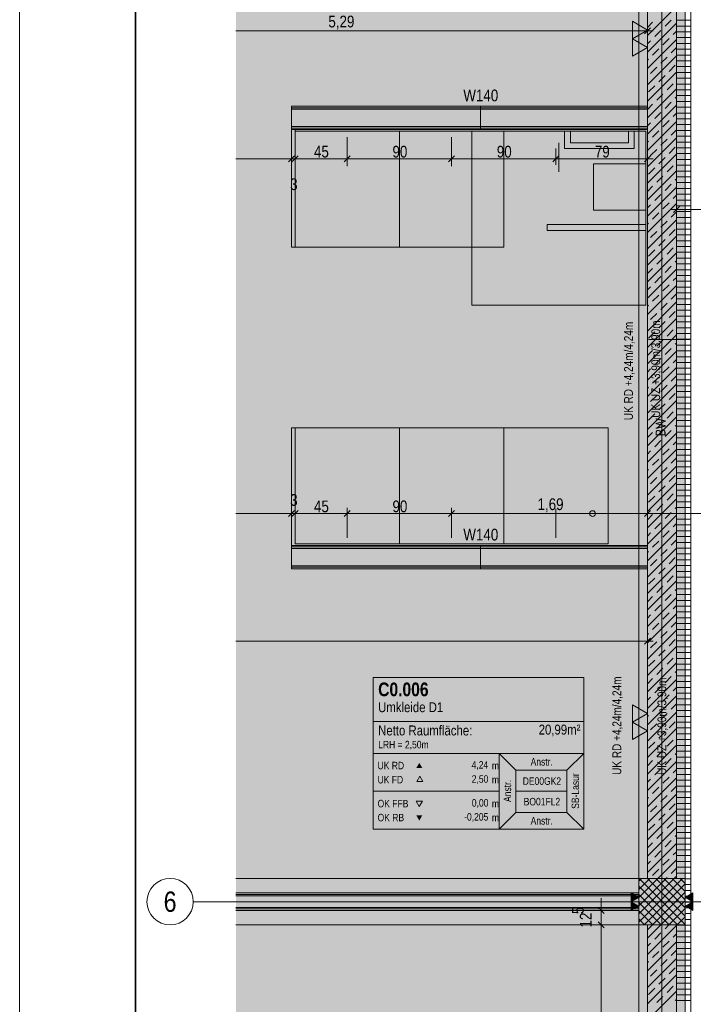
# Model space of a CAD drawing. Extents: x -720 to 300, y 62 to 1162.
# Tile 14 of 256: x -720 to -603, y 367 to 537. Entities that reach past the tile are written whole.
import ezdxf
from ezdxf.enums import TextEntityAlignment as Align
from ezdxf.lldxf.tags import DXFTag

# ---------------------------------------------------------------- set-up
doc = ezdxf.new("R2010")
doc.units = 0
doc.layers.get('0').update_dxf_attribs({"lineweight": 13})
for name, color, linetype, lineweight, true_color in [('00 -Bauelemente -Dämmung innen', 7, 'Continuous', 9, 0xff7fe6), ('00 -Bauelemente -Gipskarton', 7, 'Continuous', 9, 0xff7fe6), ('00_Beschriftung UZ', 3, 'Continuous', 35, 0x00ff00), ('30 -33 Aussenwände- 3 Aussenstützen', 7, 'Continuous', 50, 0x0000dd), ('30 -34 Innenwände- 1 tragend', 7, 'Continuous', 13, 0xdd0806), ('30 -34 Innenwände- 2 nichttragend', 7, 'Continuous', 18, 0xff7fe6), ('30 -35 Decken- 1 Konstruktion-Träger- Stahlbeton', 7, 'Continuous', 13, 0x33aa00), ('40 -41 Abwasser_Wasser_Gas- 1 Abwasser + sanitäre Anlagen', 7, 'Continuous', 9, 0xff6633), ('60 -61 Ausstattung -1 Möbel -verdeckt', 9, 'fein_strichliert-A06G93UC8I', 13, 0x808080), ('70 -72 Beschriftung- 2 Beschriftung Bauteile', 7, 'Continuous', 9, 0x9999ff), ('70 -75 Raumstempel- 1 Raumstempel', 7, 'Continuous', 25, 0xff6600), ('70 -75 Raumstempel-2 Verweislinie', 7, 'Continuous', 9, 0xff6600), ('70 -76 Bemaßung- 2 Allgemein', 9, 'Continuous', 5, 0x808080), ('iwb_Layout Achsbezeichung', 1, 'Continuous', 13, 0xff0000), ('iwb_Layout BA_Markierung', 7, 'Continuous', 9, 0xbadcdc), ('iwb_Schraffur_BW', 7, 'Continuous', 13, 0x7400e8), ('iwb_Schraffur_Unterzug', 7, 'Continuous', 5, 0xffffcc), ('iwb_Sichtbeton', 2, 'Continuous', 50, 0xffff00), ('iwb_Sichtbeton-Shading', 2, 'Continuous', 50, 0xffff00)]:
    doc.layers.add(name, color=color, linetype=linetype, lineweight=lineweight, true_color=true_color)
for name, color, linetype, lineweight in [('70 -71 Achsen- 1 Gebäudeachsen', 7, 'STRICHPUNKT2-A06G93UB8I', 18), ('70 -75 Raumstempel- 3 Wandstempel', 7, 'Continuous', 50), ('iwb_Plankopf Rahmen', 7, 'Continuous', 35), ('Keine', 7, 'Continuous', 9)]:
    doc.layers.add(name, color=color, linetype=linetype, lineweight=lineweight)
doc.styles.get("Standard").update_dxf_attribs({"font": 'ARIALN.TTF'})
tags = doc.linetypes.add('fein_strichliert-A06G93UC8I', pattern=[4, 1, -2, 1]).pattern_tags.tags
tags[8:9] = [DXFTag(74, 4), DXFTag(75, 0), DXFTag(340, '0'), DXFTag(46, 0.0), DXFTag(50, 0.0), DXFTag(44, 0.0), DXFTag(45, 0.0)]
tags[6:7] = [DXFTag(74, 4), DXFTag(75, 0), DXFTag(340, '0'), DXFTag(46, 0.0), DXFTag(50, 0.0), DXFTag(44, 0.0), DXFTag(45, 0.0)]
tags[4:5] = [DXFTag(74, 4), DXFTag(75, 0), DXFTag(340, '0'), DXFTag(46, 0.0), DXFTag(50, 0.0), DXFTag(44, 0.0), DXFTag(45, 0.0)]
tags = doc.linetypes.add('STRICHPUNKT2', pattern=[12.7, 6.35, -3.175, 0, -3.175]).pattern_tags.tags
tags[10:11] = [DXFTag(74, 4), DXFTag(75, 0), DXFTag(340, '0'), DXFTag(46, 0.0), DXFTag(50, 0.0), DXFTag(44, 0.0), DXFTag(45, 0.0)]
tags[8:9] = [DXFTag(74, 4), DXFTag(75, 0), DXFTag(340, '0'), DXFTag(46, 0.0), DXFTag(50, 0.0), DXFTag(44, 0.0), DXFTag(45, 0.0)]
tags[6:7] = [DXFTag(74, 4), DXFTag(75, 0), DXFTag(340, '0'), DXFTag(46, 0.0), DXFTag(50, 0.0), DXFTag(44, 0.0), DXFTag(45, 0.0)]
tags[4:5] = [DXFTag(74, 4), DXFTag(75, 0), DXFTag(340, '0'), DXFTag(46, 0.0), DXFTag(50, 0.0), DXFTag(44, 0.0), DXFTag(45, 0.0)]
tags = doc.linetypes.add('STRICHPUNKT2-A06G93UB8I', pattern=[12.7, 6.35, -3.175, 0, -3.175]).pattern_tags.tags
tags[10:11] = [DXFTag(74, 4), DXFTag(75, 0), DXFTag(340, '0'), DXFTag(46, 0.0), DXFTag(50, 0.0), DXFTag(44, 0.0), DXFTag(45, 0.0)]
tags[8:9] = [DXFTag(74, 4), DXFTag(75, 0), DXFTag(340, '0'), DXFTag(46, 0.0), DXFTag(50, 0.0), DXFTag(44, 0.0), DXFTag(45, 0.0)]
tags[6:7] = [DXFTag(74, 4), DXFTag(75, 0), DXFTag(340, '0'), DXFTag(46, 0.0), DXFTag(50, 0.0), DXFTag(44, 0.0), DXFTag(45, 0.0)]
tags[4:5] = [DXFTag(74, 4), DXFTag(75, 0), DXFTag(340, '0'), DXFTag(46, 0.0), DXFTag(50, 0.0), DXFTag(44, 0.0), DXFTag(45, 0.0)]

# ---------------------------------------------------------------- blocks, each defined once
blk = doc.blocks.new('Shading-A06G93SP8I', base_point=(-566.8, 777.11))
at = {"layer": 'iwb_Sichtbeton-Shading', "color": 51, "true_color": 0xffff7f}
blk.add_solid([(-611.05, 227.91), (-611.65, 227.91), (-611.05, 772.71), (-611.65, 772.11)], dxfattribs=at)
blk = doc.blocks.new('Polygon-A06G93U38I')
at = {"color": 0, "linetype": 'ByBlock', "lineweight": -2, "ltscale": 0.13}
blk.add_solid([(-611.22, 86.2), (-682.36, 86.01), (-611.05, 1083.81), (-682.36, 1083.81)], dxfattribs=at)
blk = doc.blocks.new('Referenz-A06G93UD8I')
at = {"layer": '00 -Bauelemente -Dämmung innen', "color": 0, "linetype": 'Continuous', "lineweight": -2, "ltscale": 0.13}
for p, q in [((-672.75, 521.51), (-611.35, 521.51)), ((-672.75, 518.51), (-611.35, 518.51)), ((-672.75, 445.81), (-611.35, 445.81)), ((-672.75, 442.81), (-611.35, 442.81)), ((-682.36, 385.91), (-612.85, 385.91)), ((-682.36, 383.91), (-612.85, 383.91))]:
    blk.add_line(p, q, dxfattribs=at)
at = {"layer": '00 -Bauelemente -Gipskarton', "color": 0, "linetype": 'Continuous', "lineweight": -2, "ltscale": 0.13}
for p, q in [((-672.75, 522.01), (-611.35, 522.01)), ((-672.75, 521.76), (-611.35, 521.76)), ((-672.75, 521.51), (-611.35, 521.51)), ((-672.75, 518.51), (-611.35, 518.51)), ((-672.75, 518.26), (-611.35, 518.26)), ((-672.75, 518.01), (-611.35, 518.01)), ((-672.75, 446.31), (-611.35, 446.31)), ((-672.75, 446.06), (-611.35, 446.06)), ((-672.75, 445.81), (-611.35, 445.81)), ((-672.75, 442.81), (-611.35, 442.81)), ((-672.75, 442.56), (-611.35, 442.56)), ((-672.75, 442.31), (-611.35, 442.31)), ((-682.36, 386.41), (-612.85, 386.41)), ((-682.36, 386.16), (-612.85, 386.16)), ((-682.36, 385.91), (-612.85, 385.91)), ((-682.36, 383.91), (-612.85, 383.91)), ((-682.36, 383.66), (-612.85, 383.66)), ((-682.36, 383.41), (-612.85, 383.41))]:
    blk.add_line(p, q, dxfattribs=at)
at = {"layer": '00_Beschriftung UZ', "color": 0, "lineweight": -2}
for points in [[(-615.52, 485.02), (-612.85, 486.36), (-615.52, 487.7)], [(-610.18, 485.02), (-612.85, 486.36), (-610.18, 487.7)], [(-615.52, 406.21), (-612.85, 407.54), (-615.52, 408.88)], [(-610.18, 406.21), (-612.85, 407.54), (-610.18, 408.88)]]:
    blk.add_solid(points, dxfattribs=at)
at = {"layer": '30 -33 Aussenwände- 3 Aussenstützen', "color": 0, "lineweight": -2}
for p, q in [((-612.85, 388.44), (-612.38, 388.91)), ((-612.85, 387.03), (-610.97, 388.91)), ((-612.85, 385.62), (-609.56, 388.91)), ((-612.85, 384.2), (-608.14, 388.91)), ((-612.85, 382.79), (-606.73, 388.91)), ((-612.85, 381.37), (-605.31, 388.91)), ((-612.77, 388.91), (-604.85, 381)), ((-611.35, 388.91), (-604.85, 382.41)), ((-609.94, 388.91), (-604.85, 383.83)), ((-608.53, 388.91), (-604.85, 385.24)), ((-607.11, 388.91), (-604.85, 386.65)), ((-605.7, 388.91), (-604.85, 388.07)), ((-612.85, 387.58), (-606.18, 380.91)), ((-611.9, 380.91), (-604.85, 387.96)), ((-612.85, 386.17), (-607.6, 380.91)), ((-610.49, 380.91), (-604.85, 386.54)), ((-608.85, 385.91), (-608.85, 383.91)), ((-612.85, 384.75), (-609.01, 380.91)), ((-609.85, 384.91), (-607.85, 384.91)), ((-609.07, 380.91), (-604.85, 385.13)), ((-607.66, 380.91), (-604.85, 383.72)), ((-612.85, 383.34), (-610.43, 380.91)), ((-612.85, 381.93), (-611.84, 380.91)), ((-606.24, 380.91), (-604.85, 382.3))]:
    blk.add_line(p, q, dxfattribs=at)
at = {"layer": '30 -33 Aussenwände- 3 Aussenstützen', "color": 0, "linetype": 'Continuous', "lineweight": -2, "ltscale": 0.13}
for p, q in [((-604.85, 388.91), (-612.85, 388.91)), ((-612.85, 388.91), (-612.85, 380.91)), ((-604.85, 380.91), (-604.85, 388.91)), ((-612.85, 380.91), (-604.85, 380.91))]:
    blk.add_line(p, q, dxfattribs=at)
at = {"layer": '30 -34 Innenwände- 1 tragend', "color": 0, "lineweight": -2}
for p, q in [((-611.35, 388.91), (-611.35, 545.91)), ((-606.35, 388.91), (-606.35, 545.91)), ((-611.35, 534.19), (-606.35, 539.19)), ((-611.35, 535.61), (-610.46, 536.51)), ((-611.35, 531.37), (-606.35, 536.37)), ((-608.33, 535.8), (-607.27, 536.86)), ((-610.1, 534.03), (-609.04, 535.09)), ((-606.92, 534.38), (-606.35, 534.95)), ((-611.35, 528.54), (-606.35, 533.54)), ((-611.35, 532.78), (-610.81, 533.32)), ((-608.69, 532.62), (-607.63, 533.68)), ((-610.46, 530.85), (-609.39, 531.91)), ((-607.27, 531.2), (-606.35, 532.12)), ((-611.35, 525.71), (-606.35, 530.71)), ((-611.35, 529.95), (-611.16, 530.14)), ((-609.04, 529.43), (-607.98, 530.5)), ((-611.35, 522.88), (-606.35, 527.88)), ((-610.81, 527.67), (-609.75, 528.73)), ((-607.63, 528.02), (-606.57, 529.08)), ((-609.39, 526.25), (-608.33, 527.31)), ((-611.35, 520.05), (-606.35, 525.05)), ((-611.16, 524.48), (-610.1, 525.55)), ((-607.98, 524.84), (-606.92, 525.9)), ((-609.75, 523.07), (-608.69, 524.13)), ((-606.57, 523.42), (-606.35, 523.64)), ((-611.35, 521.47), (-610.46, 522.36)), ((-611.35, 517.22), (-606.35, 522.22)), ((-608.33, 521.66), (-607.27, 522.72)), ((-611.35, 514.39), (-606.35, 519.39)), ((-610.1, 519.89), (-609.04, 520.95)), ((-608.69, 518.47), (-607.63, 519.54)), ((-606.92, 520.24), (-606.35, 520.81)), ((-611.35, 518.64), (-610.81, 519.18)), ((-610.46, 516.71), (-609.39, 517.77)), ((-607.27, 517.06), (-606.35, 517.98)), ((-611.35, 511.57), (-606.35, 516.57)), ((-611.35, 515.81), (-611.16, 516)), ((-609.04, 515.29), (-607.98, 516.35)), ((-610.81, 513.52), (-609.75, 514.59)), ((-607.63, 513.88), (-606.57, 514.94)), ((-611.35, 508.74), (-606.35, 513.74)), ((-609.39, 512.11), (-608.33, 513.17)), ((-611.35, 505.91), (-606.35, 510.91)), ((-611.16, 510.34), (-610.1, 511.4)), ((-607.98, 510.7), (-606.92, 511.76)), ((-609.75, 508.93), (-608.69, 509.99)), ((-606.57, 509.28), (-606.35, 509.49)), ((-611.35, 507.32), (-610.46, 508.22)), ((-611.35, 503.08), (-606.35, 508.08)), ((-608.33, 507.51), (-607.27, 508.57)), ((-610.1, 505.75), (-609.04, 506.81)), ((-606.92, 506.1), (-606.35, 506.67)), ((-611.35, 500.25), (-606.35, 505.25)), ((-611.35, 504.49), (-610.81, 505.04)), ((-608.69, 504.33), (-607.63, 505.39)), ((-611.35, 497.42), (-606.35, 502.42)), ((-610.46, 502.56), (-609.39, 503.63)), ((-607.27, 502.92), (-606.35, 503.84)), ((-611.35, 501.67), (-611.16, 501.86)), ((-609.04, 501.15), (-607.98, 502.21)), ((-607.63, 499.74), (-606.57, 500.8)), ((-611.35, 494.6), (-606.35, 499.6)), ((-610.81, 499.38), (-609.75, 500.44)), ((-609.39, 497.97), (-608.33, 499.03)), ((-607.98, 496.55), (-606.92, 497.61)), ((-611.35, 491.77), (-606.35, 496.77)), ((-611.16, 496.2), (-610.1, 497.26)), ((-609.75, 494.79), (-608.69, 495.85)), ((-611.35, 493.18), (-610.46, 494.08)), ((-611.35, 488.94), (-606.35, 493.94)), ((-608.33, 493.37), (-607.27, 494.43)), ((-606.57, 495.14), (-606.35, 495.35)), ((-610.1, 491.6), (-609.04, 492.66)), ((-606.92, 491.96), (-606.35, 492.52)), ((-611.35, 486.11), (-606.35, 491.11)), ((-611.35, 490.35), (-610.81, 490.9)), ((-608.69, 490.19), (-607.63, 491.25)), ((-610.46, 488.42), (-609.39, 489.48)), ((-607.27, 488.78), (-606.35, 489.7)), ((-611.35, 483.28), (-606.35, 488.28)), ((-611.35, 487.52), (-611.16, 487.72)), ((-609.04, 487.01), (-607.98, 488.07)), ((-611.35, 480.45), (-606.35, 485.45)), ((-610.81, 485.24), (-609.75, 486.3)), ((-607.63, 485.59), (-606.57, 486.65)), ((-609.39, 483.83), (-608.33, 484.89)), ((-611.35, 477.62), (-606.35, 482.62)), ((-611.16, 482.06), (-610.1, 483.12)), ((-607.98, 482.41), (-606.92, 483.47)), ((-609.75, 480.64), (-608.69, 481.7)), ((-606.57, 481), (-606.35, 481.21)), ((-611.35, 479.04), (-610.46, 479.94)), ((-611.35, 474.8), (-606.35, 479.8)), ((-608.33, 479.23), (-607.27, 480.29)), ((-611.35, 471.97), (-606.35, 476.97)), ((-610.1, 477.46), (-609.04, 478.52)), ((-608.69, 476.05), (-607.63, 477.11)), ((-606.92, 477.82), (-606.35, 478.38)), ((-611.35, 476.21), (-610.81, 476.76)), ((-610.46, 474.28), (-609.39, 475.34)), ((-607.27, 474.63), (-606.35, 475.55)), ((-611.35, 469.14), (-606.35, 474.14)), ((-611.35, 473.38), (-611.16, 473.57)), ((-609.04, 472.87), (-607.98, 473.93)), ((-610.81, 471.1), (-609.75, 472.16)), ((-607.63, 471.45), (-606.57, 472.51)), ((-611.35, 466.31), (-606.35, 471.31)), ((-609.39, 469.68), (-608.33, 470.74)), ((-611.35, 463.48), (-606.35, 468.48)), ((-611.16, 467.92), (-610.1, 468.98)), ((-607.98, 468.27), (-606.92, 469.33)), ((-609.75, 466.5), (-608.69, 467.56)), ((-606.57, 466.86), (-606.35, 467.07)), ((-611.35, 464.9), (-610.46, 465.79)), ((-611.35, 460.65), (-606.35, 465.65)), ((-608.33, 465.09), (-607.27, 466.15)), ((-610.1, 463.32), (-609.04, 464.38)), ((-606.92, 463.67), (-606.35, 464.24)), ((-611.35, 457.83), (-606.35, 462.83)), ((-611.35, 462.07), (-610.81, 462.61)), ((-608.69, 461.91), (-607.63, 462.97)), ((-611.35, 455), (-606.35, 460)), ((-610.46, 460.14), (-609.39, 461.2)), ((-607.27, 460.49), (-606.35, 461.41)), ((-611.35, 459.24), (-611.16, 459.43)), ((-609.04, 458.72), (-607.98, 459.78)), ((-607.63, 457.31), (-606.57, 458.37)), ((-611.35, 452.17), (-606.35, 457.17)), ((-610.81, 456.96), (-609.75, 458.02)), ((-609.39, 455.54), (-608.33, 456.6)), ((-607.98, 454.13), (-606.92, 455.19)), ((-611.35, 449.34), (-606.35, 454.34)), ((-611.16, 453.77), (-610.1, 454.83)), ((-609.75, 452.36), (-608.69, 453.42)), ((-611.35, 450.75), (-610.46, 451.65)), ((-611.35, 446.51), (-606.35, 451.51)), ((-608.33, 450.95), (-607.27, 452.01)), ((-606.57, 452.71), (-606.35, 452.93)), ((-610.1, 449.18), (-609.04, 450.24)), ((-606.92, 449.53), (-606.35, 450.1)), ((-611.35, 443.68), (-606.35, 448.68)), ((-611.35, 447.93), (-610.81, 448.47)), ((-608.69, 447.76), (-607.63, 448.82)), ((-610.46, 446), (-609.39, 447.06)), ((-607.27, 446.35), (-606.35, 447.27)), ((-611.35, 440.86), (-606.35, 445.86)), ((-611.35, 445.1), (-611.16, 445.29)), ((-609.04, 444.58), (-607.98, 445.64)), ((-611.35, 438.03), (-606.35, 443.03)), ((-610.81, 442.81), (-609.75, 443.87)), ((-607.63, 443.17), (-606.57, 444.23)), ((-609.39, 441.4), (-608.33, 442.46)), ((-611.35, 435.2), (-606.35, 440.2)), ((-611.16, 439.63), (-610.1, 440.69)), ((-607.98, 439.99), (-606.92, 441.05)), ((-609.75, 438.22), (-608.69, 439.28)), ((-606.57, 438.57), (-606.35, 438.78)), ((-611.35, 436.61), (-610.46, 437.51)), ((-611.35, 432.37), (-606.35, 437.37)), ((-608.33, 436.8), (-607.27, 437.86)), ((-611.35, 429.54), (-606.35, 434.54)), ((-610.1, 435.04), (-609.04, 436.1)), ((-608.69, 433.62), (-607.63, 434.68)), ((-606.92, 435.39), (-606.35, 435.96)), ((-611.35, 433.78), (-610.81, 434.33)), ((-610.46, 431.85), (-609.39, 432.91)), ((-607.27, 432.21), (-606.35, 433.13)), ((-611.35, 426.71), (-606.35, 431.71)), ((-611.35, 430.96), (-611.16, 431.15)), ((-609.04, 430.44), (-607.98, 431.5)), ((-610.81, 428.67), (-609.75, 429.73)), ((-607.63, 429.03), (-606.57, 430.09)), ((-611.35, 423.88), (-606.35, 428.88)), ((-609.39, 427.26), (-608.33, 428.32)), ((-611.35, 421.06), (-606.35, 426.06)), ((-611.16, 425.49), (-610.1, 426.55)), ((-607.98, 425.84), (-606.92, 426.9)), ((-609.75, 424.08), (-608.69, 425.14)), ((-606.57, 424.43), (-606.35, 424.64)), ((-611.35, 422.47), (-610.46, 423.37)), ((-611.35, 418.23), (-606.35, 423.23)), ((-608.33, 422.66), (-607.27, 423.72)), ((-610.1, 420.89), (-609.04, 421.95)), ((-606.92, 421.25), (-606.35, 421.81)), ((-611.35, 415.4), (-606.35, 420.4)), ((-611.35, 419.64), (-610.81, 420.19)), ((-608.69, 419.48), (-607.63, 420.54)), ((-611.35, 412.57), (-606.35, 417.57)), ((-610.46, 417.71), (-609.39, 418.77)), ((-607.27, 418.07), (-606.35, 418.99)), ((-611.35, 416.81), (-611.16, 417)), ((-609.04, 416.3), (-607.98, 417.36)), ((-607.63, 414.88), (-606.57, 415.94)), ((-611.35, 409.74), (-606.35, 414.74)), ((-610.81, 414.53), (-609.75, 415.59)), ((-609.39, 413.12), (-608.33, 414.18)), ((-607.98, 411.7), (-606.92, 412.76)), ((-611.35, 406.91), (-606.35, 411.91)), ((-611.16, 411.35), (-610.1, 412.41)), ((-609.75, 409.93), (-608.69, 410.99)), ((-611.35, 408.33), (-610.46, 409.23)), ((-611.35, 404.09), (-606.35, 409.09)), ((-608.33, 408.52), (-607.27, 409.58)), ((-606.57, 410.29), (-606.35, 410.5)), ((-610.1, 406.75), (-609.04, 407.81)), ((-606.92, 407.11), (-606.35, 407.67)), ((-611.35, 401.26), (-606.35, 406.26)), ((-611.35, 405.5), (-610.81, 406.04)), ((-608.69, 405.34), (-607.63, 406.4)), ((-610.46, 403.57), (-609.39, 404.63)), ((-607.27, 403.92), (-606.35, 404.84)), ((-611.35, 398.43), (-606.35, 403.43)), ((-611.35, 402.67), (-611.16, 402.86)), ((-609.04, 402.16), (-607.98, 403.22)), ((-611.35, 395.6), (-606.35, 400.6)), ((-610.81, 400.39), (-609.75, 401.45)), ((-607.63, 400.74), (-606.57, 401.8)), ((-609.39, 398.97), (-608.33, 400.03)), ((-611.35, 392.77), (-606.35, 397.77)), ((-611.16, 397.21), (-610.1, 398.27)), ((-607.98, 397.56), (-606.92, 398.62)), ((-609.75, 395.79), (-608.69, 396.85)), ((-606.57, 396.14), (-606.35, 396.36)), ((-611.35, 394.19), (-610.46, 395.08)), ((-611.35, 389.94), (-606.35, 394.94)), ((-608.33, 394.38), (-607.27, 395.44)), ((-610.1, 392.61), (-609.04, 393.67)), ((-609.56, 388.91), (-606.35, 392.12)), ((-608.69, 391.2), (-607.63, 392.26)), ((-606.92, 392.96), (-606.35, 393.53)), ((-611.35, 391.36), (-610.81, 391.9)), ((-610.46, 389.43), (-609.39, 390.49)), ((-607.27, 389.78), (-606.35, 390.7)), ((-608.14, 388.91), (-607.98, 389.07)), ((-606.73, 388.91), (-606.35, 389.29)), ((-611.35, 227.91), (-611.35, 380.91)), ((-611.35, 378.63), (-609.07, 380.91)), ((-611.35, 380.04), (-610.49, 380.91)), ((-611.35, 375.8), (-606.35, 380.8)), ((-608.33, 380.23), (-607.66, 380.91)), ((-606.35, 227.91), (-606.35, 380.91)), ((-610.1, 378.47), (-609.04, 379.53)), ((-606.92, 378.82), (-606.35, 379.39)), ((-611.35, 372.97), (-606.35, 377.97)), ((-611.35, 377.22), (-610.81, 377.76)), ((-608.69, 377.05), (-607.63, 378.11)), ((-611.35, 370.14), (-606.35, 375.14)), ((-610.46, 375.29), (-609.39, 376.35)), ((-607.27, 375.64), (-606.35, 376.56)), ((-611.35, 374.39), (-611.16, 374.58)), ((-609.04, 373.87), (-607.98, 374.93)), ((-607.63, 372.46), (-606.57, 373.52)), ((-611.35, 367.32), (-606.35, 372.32)), ((-610.81, 372.1), (-609.75, 373.16)), ((-609.39, 370.69), (-608.33, 371.75)), ((-607.98, 369.27), (-606.92, 370.34)), ((-611.35, 364.49), (-606.35, 369.49)), ((-611.16, 368.92), (-610.1, 369.98)), ((-609.75, 367.51), (-608.69, 368.57)), ((-606.57, 367.86), (-606.35, 368.07))]:
    blk.add_line(p, q, dxfattribs=at)
at = {"layer": '30 -34 Innenwände- 1 tragend', "color": 0, "linetype": 'Continuous', "lineweight": -2, "ltscale": 0.13}
for p, q in [((-611.35, 522.01), (-611.35, 545.91)), ((-603.85, 388.91), (-603.85, 545.91)), ((-611.35, 446.31), (-611.35, 518.01)), ((-611.35, 388.91), (-611.35, 442.31)), ((-611.35, 388.91), (-604.85, 388.91)), ((-611.35, 227.91), (-611.35, 380.91)), ((-611.35, 380.91), (-604.85, 380.91)), ((-603.85, 227.91), (-603.85, 380.91))]:
    blk.add_line(p, q, dxfattribs=at)
at = {"layer": '30 -34 Innenwände- 2 nichttragend', "color": 0, "lineweight": -2}
for p, q in [((-606.35, 388.91), (-606.35, 545.91)), ((-603.85, 388.91), (-603.85, 545.91)), ((-603.85, 536.85), (-606.35, 536.85)), ((-603.85, 535.85), (-606.35, 535.85)), ((-603.85, 534.85), (-606.35, 534.85)), ((-603.85, 533.85), (-606.35, 533.85)), ((-603.85, 532.85), (-606.35, 532.85)), ((-603.85, 531.85), (-606.35, 531.85)), ((-603.85, 530.85), (-606.35, 530.85)), ((-603.85, 529.85), (-606.35, 529.85)), ((-603.85, 528.85), (-606.35, 528.85)), ((-603.85, 527.85), (-606.35, 527.85)), ((-603.85, 526.85), (-606.35, 526.85)), ((-603.85, 525.85), (-606.35, 525.85)), ((-603.85, 524.85), (-606.35, 524.85)), ((-603.85, 523.85), (-606.35, 523.85)), ((-603.85, 522.85), (-606.35, 522.85)), ((-603.85, 521.85), (-606.35, 521.85)), ((-603.85, 520.85), (-606.35, 520.85)), ((-603.85, 519.85), (-606.35, 519.85)), ((-603.85, 518.85), (-606.35, 518.85)), ((-603.85, 517.85), (-606.35, 517.85)), ((-603.85, 516.85), (-606.35, 516.85)), ((-603.85, 515.85), (-606.35, 515.85)), ((-603.85, 514.85), (-606.35, 514.85)), ((-603.85, 513.85), (-606.35, 513.85)), ((-603.85, 512.85), (-606.35, 512.85)), ((-603.85, 511.85), (-606.35, 511.85)), ((-603.85, 510.85), (-606.35, 510.85)), ((-603.85, 509.85), (-606.35, 509.85)), ((-603.85, 508.85), (-606.35, 508.85)), ((-603.85, 507.85), (-606.35, 507.85)), ((-603.85, 506.85), (-606.35, 506.85)), ((-603.85, 505.85), (-606.35, 505.85)), ((-603.85, 504.85), (-606.35, 504.85)), ((-603.85, 503.85), (-606.35, 503.85)), ((-603.85, 502.85), (-606.35, 502.85)), ((-603.85, 501.85), (-606.35, 501.85)), ((-603.85, 500.85), (-606.35, 500.85)), ((-603.85, 499.85), (-606.35, 499.85)), ((-603.85, 498.85), (-606.35, 498.85)), ((-603.85, 497.85), (-606.35, 497.85)), ((-603.85, 496.85), (-606.35, 496.85)), ((-603.85, 495.85), (-606.35, 495.85)), ((-603.85, 494.85), (-606.35, 494.85)), ((-603.85, 493.85), (-606.35, 493.85)), ((-603.85, 492.85), (-606.35, 492.85)), ((-603.85, 491.85), (-606.35, 491.85)), ((-603.85, 490.85), (-606.35, 490.85)), ((-603.85, 489.85), (-606.35, 489.85)), ((-603.85, 488.85), (-606.35, 488.85)), ((-603.85, 487.85), (-606.35, 487.85)), ((-603.85, 486.85), (-606.35, 486.85)), ((-603.85, 485.85), (-606.35, 485.85)), ((-603.85, 484.85), (-606.35, 484.85)), ((-603.85, 483.85), (-606.35, 483.85)), ((-603.85, 482.85), (-606.35, 482.85)), ((-603.85, 481.85), (-606.35, 481.85)), ((-603.85, 480.85), (-606.35, 480.85)), ((-603.85, 479.85), (-606.35, 479.85)), ((-603.85, 478.85), (-606.35, 478.85)), ((-603.85, 477.85), (-606.35, 477.85)), ((-603.85, 476.85), (-606.35, 476.85)), ((-603.85, 475.85), (-606.35, 475.85)), ((-603.85, 474.85), (-606.35, 474.85)), ((-603.85, 473.85), (-606.35, 473.85)), ((-603.85, 472.85), (-606.35, 472.85)), ((-603.85, 471.85), (-606.35, 471.85)), ((-603.85, 470.85), (-606.35, 470.85)), ((-603.85, 469.85), (-606.35, 469.85)), ((-603.85, 468.85), (-606.35, 468.85)), ((-603.85, 467.85), (-606.35, 467.85)), ((-603.85, 466.85), (-606.35, 466.85)), ((-603.85, 465.85), (-606.35, 465.85)), ((-603.85, 464.85), (-606.35, 464.85)), ((-603.85, 463.85), (-606.35, 463.85)), ((-603.85, 462.85), (-606.35, 462.85)), ((-603.85, 461.85), (-606.35, 461.85)), ((-603.85, 460.85), (-606.35, 460.85)), ((-603.85, 459.85), (-606.35, 459.85)), ((-603.85, 458.85), (-606.35, 458.85)), ((-603.85, 457.85), (-606.35, 457.85)), ((-603.85, 456.85), (-606.35, 456.85)), ((-603.85, 455.85), (-606.35, 455.85)), ((-603.85, 454.85), (-606.35, 454.85)), ((-603.85, 453.85), (-606.35, 453.85)), ((-603.85, 452.85), (-606.35, 452.85)), ((-603.85, 451.85), (-606.35, 451.85)), ((-603.85, 450.85), (-606.35, 450.85)), ((-603.85, 449.85), (-606.35, 449.85)), ((-603.85, 448.85), (-606.35, 448.85)), ((-603.85, 447.85), (-606.35, 447.85)), ((-603.85, 446.85), (-606.35, 446.85)), ((-603.85, 445.85), (-606.35, 445.85)), ((-603.85, 444.85), (-606.35, 444.85)), ((-603.85, 443.85), (-606.35, 443.85)), ((-603.85, 442.85), (-606.35, 442.85)), ((-603.85, 441.85), (-606.35, 441.85)), ((-603.85, 440.85), (-606.35, 440.85)), ((-603.85, 439.85), (-606.35, 439.85)), ((-603.85, 438.85), (-606.35, 438.85)), ((-603.85, 437.85), (-606.35, 437.85)), ((-603.85, 436.85), (-606.35, 436.85)), ((-603.85, 435.85), (-606.35, 435.85)), ((-603.85, 434.85), (-606.35, 434.85)), ((-603.85, 433.85), (-606.35, 433.85)), ((-603.85, 432.85), (-606.35, 432.85)), ((-603.85, 431.85), (-606.35, 431.85)), ((-603.85, 430.85), (-606.35, 430.85)), ((-603.85, 429.85), (-606.35, 429.85)), ((-603.85, 428.85), (-606.35, 428.85)), ((-603.85, 427.85), (-606.35, 427.85)), ((-603.85, 426.85), (-606.35, 426.85)), ((-603.85, 425.85), (-606.35, 425.85)), ((-603.85, 424.85), (-606.35, 424.85)), ((-603.85, 423.85), (-606.35, 423.85)), ((-603.85, 422.85), (-606.35, 422.85)), ((-603.85, 421.85), (-606.35, 421.85)), ((-603.85, 420.85), (-606.35, 420.85)), ((-603.85, 419.85), (-606.35, 419.85)), ((-603.85, 418.85), (-606.35, 418.85)), ((-603.85, 417.85), (-606.35, 417.85)), ((-603.85, 416.85), (-606.35, 416.85)), ((-603.85, 415.85), (-606.35, 415.85)), ((-603.85, 414.85), (-606.35, 414.85)), ((-603.85, 413.85), (-606.35, 413.85)), ((-603.85, 412.85), (-606.35, 412.85)), ((-603.85, 411.85), (-606.35, 411.85)), ((-603.85, 410.85), (-606.35, 410.85)), ((-603.85, 409.85), (-606.35, 409.85)), ((-603.85, 408.85), (-606.35, 408.85)), ((-603.85, 407.85), (-606.35, 407.85)), ((-603.85, 406.85), (-606.35, 406.85)), ((-603.85, 405.85), (-606.35, 405.85)), ((-603.85, 404.85), (-606.35, 404.85)), ((-603.85, 403.85), (-606.35, 403.85)), ((-603.85, 402.85), (-606.35, 402.85)), ((-603.85, 401.85), (-606.35, 401.85)), ((-603.85, 400.85), (-606.35, 400.85)), ((-603.85, 399.85), (-606.35, 399.85)), ((-603.85, 398.85), (-606.35, 398.85)), ((-603.85, 397.85), (-606.35, 397.85)), ((-603.85, 396.85), (-606.35, 396.85)), ((-603.85, 395.85), (-606.35, 395.85)), ((-603.85, 394.85), (-606.35, 394.85)), ((-603.85, 393.85), (-606.35, 393.85)), ((-603.85, 392.85), (-606.35, 392.85)), ((-603.85, 391.85), (-606.35, 391.85)), ((-603.85, 390.85), (-606.35, 390.85)), ((-603.85, 389.85), (-606.35, 389.85)), ((-604.85, 388.91), (-604.85, 380.91)), ((-604.85, 388.85), (-603.85, 388.85)), ((-603.85, 388.91), (-603.85, 380.91)), ((-604.85, 387.85), (-603.85, 387.85)), ((-604.85, 386.85), (-603.85, 386.85)), ((-604.85, 385.85), (-603.85, 385.85)), ((-604.85, 384.85), (-603.85, 384.85)), ((-604.85, 383.85), (-603.85, 383.85)), ((-604.85, 382.85), (-603.85, 382.85)), ((-606.35, 227.91), (-606.35, 380.91)), ((-603.85, 380.85), (-606.35, 380.85)), ((-604.85, 381.85), (-603.85, 381.85)), ((-603.85, 227.91), (-603.85, 380.91)), ((-603.85, 379.85), (-606.35, 379.85)), ((-603.85, 378.85), (-606.35, 378.85)), ((-603.85, 377.85), (-606.35, 377.85)), ((-603.85, 376.85), (-606.35, 376.85)), ((-603.85, 375.85), (-606.35, 375.85)), ((-603.85, 374.85), (-606.35, 374.85)), ((-603.85, 373.85), (-606.35, 373.85)), ((-603.85, 372.85), (-606.35, 372.85)), ((-603.85, 371.85), (-606.35, 371.85)), ((-603.85, 370.85), (-606.35, 370.85)), ((-603.85, 369.85), (-606.35, 369.85)), ((-603.85, 368.85), (-606.35, 368.85)), ((-603.85, 367.85), (-606.35, 367.85))]:
    blk.add_line(p, q, dxfattribs=at)
at = {"layer": '30 -34 Innenwände- 2 nichttragend', "color": 0, "linetype": 'Continuous', "lineweight": -2, "ltscale": 0.13}
for p, q in [((-672.75, 518.01), (-672.75, 522.01)), ((-672.75, 522.01), (-611.35, 522.01)), ((-611.35, 518.01), (-611.35, 522.01)), ((-672.75, 518.01), (-611.35, 518.01)), ((-672.75, 518.01), (-672.15, 518.01)), ((-672.75, 518.01), (-672.75, 497.71)), ((-672.15, 518.01), (-672.15, 497.71)), ((-672.75, 497.71), (-672.15, 497.71)), ((-672.75, 466.61), (-672.15, 466.61)), ((-672.75, 466.61), (-672.75, 446.31)), ((-672.15, 466.61), (-672.15, 446.61)), ((-672.75, 442.31), (-672.75, 446.31)), ((-672.75, 446.31), (-611.35, 446.31)), ((-611.35, 442.31), (-611.35, 446.31)), ((-672.75, 442.31), (-611.35, 442.31)), ((-604.85, 388.91), (-604.85, 380.91)), ((-603.85, 388.91), (-603.85, 380.91)), ((-682.36, 386.41), (-612.85, 386.41)), ((-612.85, 383.41), (-612.85, 386.41)), ((-682.36, 383.41), (-612.85, 383.41))]:
    blk.add_line(p, q, dxfattribs=at)
at = {"layer": '30 -35 Decken- 1 Konstruktion-Träger- Stahlbeton', "color": 0, "linetype": 'fein_strichliert-A06G93UC8I', "lineweight": -2, "ltscale": 0.13}
for p, q in [((-612.85, 227.91), (-612.85, 770.91)), ((-604.85, 227.91), (-604.85, 770.91)), ((-682.36, 388.91), (-612.85, 388.91)), ((-682.36, 380.91), (-612.85, 380.91))]:
    blk.add_line(p, q, dxfattribs=at)
at = {"layer": '30 -35 Decken- 1 Konstruktion-Träger- Stahlbeton', "color": 0, "lineweight": -2}
blk.add_line((-612.85, 388.91), (-612.85, 380.91), dxfattribs=at)
at = {"layer": '40 -41 Abwasser_Wasser_Gas- 1 Abwasser + sanitäre Anlagen', "color": 0, "linetype": 'Continuous', "lineweight": -2, "ltscale": 0.13}
for p, q in [((-625.65, 514.71), (-625.65, 517.71)), ((-625.65, 517.71), (-624.65, 517.71)), ((-624.65, 517.71), (-624.65, 515.71)), ((-614.65, 515.71), (-614.65, 517.71)), ((-614.65, 517.71), (-613.65, 517.71)), ((-613.65, 517.71), (-613.65, 514.71)), ((-663.15, 511.71), (-663.15, 516.71)), ((-645.15, 511.71), (-645.15, 516.71)), ((-626.65, 510.71), (-626.65, 515.71)), ((-613.65, 514.71), (-625.65, 514.71)), ((-624.65, 515.71), (-614.65, 515.71)), ((-620.65, 512.11), (-611.65, 512.11)), ((-620.65, 504.11), (-620.65, 512.11)), ((-611.65, 512.11), (-611.65, 504.11)), ((-611.65, 504.11), (-620.65, 504.11)), ((-628.65, 501.61), (-611.65, 501.61)), ((-628.65, 500.61), (-628.65, 501.61)), ((-611.65, 501.61), (-611.65, 500.61)), ((-611.65, 500.61), (-628.65, 500.61)), ((-663.15, 452.61), (-663.15, 447.61)), ((-645.15, 452.61), (-645.15, 447.61)), ((-627.15, 452.61), (-627.15, 447.61))]:
    blk.add_line(p, q, dxfattribs=at)
at = {"layer": '60 -61 Ausstattung -1 Möbel -verdeckt', "color": 0, "linetype": 'fein_strichliert-A06G93UC8I', "lineweight": -2, "ltscale": 0.13}
for p, q in [((-672.15, 497.71), (-672.15, 517.71)), ((-672.15, 517.71), (-654.15, 517.71)), ((-654.15, 497.71), (-654.15, 517.71)), ((-654.15, 517.71), (-636.15, 517.71)), ((-654.15, 517.71), (-654.15, 497.71)), ((-641.65, 487.71), (-641.65, 517.71)), ((-641.65, 517.71), (-611.65, 517.71)), ((-636.15, 517.71), (-636.15, 497.71)), ((-611.65, 517.71), (-611.65, 487.71)), ((-654.15, 497.71), (-672.15, 497.71)), ((-636.15, 497.71), (-654.15, 497.71)), ((-611.65, 487.71), (-641.65, 487.71)), ((-672.15, 466.61), (-654.15, 466.61)), ((-672.15, 446.61), (-672.15, 466.61)), ((-654.15, 466.61), (-636.15, 466.61)), ((-654.15, 446.61), (-654.15, 466.61)), ((-654.15, 466.61), (-654.15, 446.61)), ((-636.15, 466.61), (-618.15, 466.61)), ((-636.15, 446.61), (-636.15, 466.61)), ((-636.15, 466.61), (-636.15, 446.61)), ((-618.15, 466.61), (-618.15, 446.61)), ((-654.15, 446.61), (-672.15, 446.61)), ((-636.15, 446.61), (-654.15, 446.61)), ((-618.15, 446.61), (-636.15, 446.61))]:
    blk.add_line(p, q, dxfattribs=at)
at = {"layer": '70 -71 Achsen- 1 Gebäudeachsen', "color": 0, "linetype": 'STRICHPUNKT2-A06G93UB8I', "lineweight": -2, "ltscale": 0.13}
for p, q in [((-608.85, 1084.85), (-608.85, 85.41)), ((-682.36, 384.91), (76.46, 384.91))]:
    blk.add_line(p, q, dxfattribs=at)
at = {"layer": '70 -72 Beschriftung- 2 Beschriftung Bauteile', "color": 0, "lineweight": -2}
for p, q in [((-611.35, 535.16), (-613.95, 536.66)), ((-613.95, 536.66), (-613.95, 533.66)), ((-613.95, 533.66), (-611.35, 535.16)), ((-611.35, 532.16), (-613.95, 533.66)), ((-613.95, 533.66), (-613.95, 530.66)), ((-613.95, 530.66), (-611.35, 532.16)), ((-611.35, 417.36), (-613.95, 418.86)), ((-613.95, 418.86), (-613.95, 415.86)), ((-613.95, 415.86), (-611.35, 417.36)), ((-611.35, 414.36), (-613.95, 415.86)), ((-613.95, 415.86), (-613.95, 412.86)), ((-613.95, 412.86), (-611.35, 414.36)), ((-612.85, 385.66), (-614.15, 386.41)), ((-614.15, 386.41), (-614.15, 384.91)), ((-614.15, 384.91), (-612.85, 385.66)), ((-604.85, 385.66), (-603.55, 386.41)), ((-603.55, 384.91), (-604.85, 385.66)), ((-603.55, 386.41), (-603.55, 384.91)), ((-612.85, 384.16), (-614.15, 384.91)), ((-614.15, 384.91), (-614.15, 383.41)), ((-614.15, 383.41), (-612.85, 384.16)), ((-604.85, 384.16), (-603.55, 384.91)), ((-603.55, 383.41), (-604.85, 384.16)), ((-603.55, 384.91), (-603.55, 383.41))]:
    blk.add_line(p, q, dxfattribs=at)
for points in [[(-614.15, 384.91), (-614.15, 386.41), (-612.85, 385.66)], [(-603.55, 384.91), (-604.85, 385.66), (-603.55, 386.41)], [(-614.15, 383.41), (-614.15, 384.91), (-612.85, 384.16)], [(-603.55, 383.41), (-604.85, 384.16), (-603.55, 384.91)]]:
    blk.add_solid(points, dxfattribs=at)
at = {"layer": '70 -75 Raumstempel- 1 Raumstempel', "color": 0, "lineweight": -2}
for p, q in [((-658.68, 423.55), (-658.68, 397.41)), ((-622.35, 423.55), (-658.68, 423.55)), ((-622.35, 397.41), (-622.35, 423.55)), ((-622.35, 415.96), (-658.68, 415.96)), ((-658.68, 410.48), (-636.95, 410.48)), ((-634.07, 407.58), (-636.95, 410.48)), ((-622.35, 410.48), (-636.95, 410.48)), ((-636.95, 410.48), (-636.95, 397.41)), ((-625.24, 407.58), (-622.35, 410.48)), ((-634.07, 400.31), (-634.07, 407.58)), ((-634.07, 407.58), (-625.24, 407.58)), ((-625.24, 400.31), (-625.24, 407.58)), ((-650.64, 406.52), (-651.16, 405.62)), ((-650.12, 405.62), (-650.64, 406.52)), ((-658.68, 403.95), (-636.95, 403.95)), ((-651.16, 405.62), (-650.12, 405.62)), ((-625.24, 403.95), (-634.07, 403.95)), ((-650.71, 401.34), (-651.24, 402.25)), ((-651.24, 402.25), (-650.19, 402.25)), ((-650.19, 402.25), (-650.71, 401.34)), ((-634.07, 400.31), (-636.95, 397.41)), ((-634.07, 400.31), (-625.24, 400.31)), ((-625.24, 400.31), (-622.35, 397.41)), ((-622.35, 397.41), (-658.68, 397.41))]:
    blk.add_line(p, q, dxfattribs=at)
for points in [[(-650.19, 407.94), (-650.71, 408.84), (-651.24, 407.94)], [(-650.19, 399.81), (-650.71, 398.9), (-651.24, 399.81)]]:
    blk.add_solid(points, dxfattribs=at)
at = {"layer": '70 -75 Raumstempel- 3 Wandstempel', "color": 0, "linetype": 'Continuous', "lineweight": -2, "ltscale": 0.13}
for p, q in [((-640.18, 522.01), (-640.18, 518.01)), ((-640.18, 446.31), (-640.18, 442.31))]:
    blk.add_line(p, q, dxfattribs=at)
at = {"layer": '70 -75 Raumstempel-2 Verweislinie', "color": 0, "linetype": 'Continuous', "lineweight": -2, "ltscale": 0.13}
blk.add_line((-620.82, 451.81), (-593.85, 451.81), dxfattribs=at)
at = {"layer": '70 -75 Raumstempel-2 Verweislinie', "color": 0, "linetype": 'ByBlock', "lineweight": -2, "ltscale": 0.13}
blk.add_circle((-620.82, 451.81), 0.5, dxfattribs=at)
at = {"layer": '70 -76 Bemaßung- 2 Allgemein', "color": 0, "linetype": 'Continuous', "lineweight": -2, "ltscale": 0.13}
for p, q in [((-612.41, 535.01), (-682.36, 535.01)), ((-610.35, 535.01), (-612.41, 535.01)), ((-610.82, 535.54), (-611.88, 534.48)), ((-611.35, 532.51), (-611.35, 536.01)), ((-672.75, 515.45), (-672.75, 511.95)), ((-672.75, 515.45), (-672.75, 511.95)), ((-672.15, 515.45), (-672.15, 511.95)), ((-672.15, 515.45), (-672.15, 511.95)), ((-663.15, 514.65), (-663.15, 511.95)), ((-663.15, 514.65), (-663.15, 511.95)), ((-645.15, 514.65), (-645.15, 511.95)), ((-645.15, 514.65), (-645.15, 511.95)), ((-627.15, 514.71), (-627.15, 511.95)), ((-627.15, 514.71), (-627.15, 511.95)), ((-611.35, 515.45), (-611.35, 511.95)), ((-673.81, 512.95), (-682.36, 512.95)), ((-673.81, 512.95), (-674.87, 512.95)), ((-671.75, 512.95), (-673.81, 512.95)), ((-671.75, 512.95), (-673.81, 512.95)), ((-672.22, 513.48), (-673.28, 512.42)), ((-672.22, 513.48), (-673.28, 512.42)), ((-673.15, 512.95), (-671.09, 512.95)), ((-673.15, 512.95), (-671.09, 512.95)), ((-672.15, 512.95), (-672.75, 512.95)), ((-672.68, 512.42), (-671.62, 513.48)), ((-672.68, 512.42), (-671.62, 513.48)), ((-664.21, 512.95), (-671.09, 512.95)), ((-671.09, 512.95), (-670.03, 512.95)), ((-662.15, 512.95), (-664.21, 512.95)), ((-664.15, 512.95), (-662.09, 512.95)), ((-662.62, 513.48), (-663.68, 512.42)), ((-663.68, 512.42), (-662.62, 513.48)), ((-646.21, 512.95), (-662.09, 512.95)), ((-644.15, 512.95), (-646.21, 512.95)), ((-646.15, 512.95), (-644.09, 512.95)), ((-645.68, 512.42), (-644.62, 513.48)), ((-644.62, 513.48), (-645.68, 512.42)), ((-628.21, 512.95), (-644.09, 512.95)), ((-626.15, 512.95), (-628.21, 512.95)), ((-628.15, 512.95), (-626.09, 512.95)), ((-626.62, 513.48), (-627.68, 512.42)), ((-627.68, 512.42), (-626.62, 513.48)), ((-612.41, 512.95), (-626.09, 512.95)), ((-610.35, 512.95), (-612.41, 512.95)), ((-610.82, 513.48), (-611.88, 512.42)), ((-607.35, 504.22), (-605.29, 504.22)), ((-606.88, 503.69), (-605.82, 504.75)), ((-606.35, 503.88), (-606.35, 505.22)), ((-565.91, 504.22), (-605.29, 504.22)), ((-673.81, 451.81), (-682.36, 451.81)), ((-673.81, 451.81), (-674.87, 451.81)), ((-671.75, 451.81), (-673.81, 451.81)), ((-671.75, 451.81), (-673.81, 451.81)), ((-672.22, 452.34), (-673.28, 451.28)), ((-672.22, 452.34), (-673.28, 451.28)), ((-673.15, 451.81), (-671.09, 451.81)), ((-673.15, 451.81), (-671.09, 451.81)), ((-672.75, 449.31), (-672.75, 452.81)), ((-672.75, 449.31), (-672.75, 452.81)), ((-672.15, 451.81), (-672.75, 451.81)), ((-672.68, 451.28), (-671.62, 452.34)), ((-672.68, 451.28), (-671.62, 452.34)), ((-672.15, 449.31), (-672.15, 452.81)), ((-672.15, 449.31), (-672.15, 452.81)), ((-671.09, 451.81), (-670.03, 451.81)), ((-664.21, 451.81), (-671.09, 451.81)), ((-662.15, 451.81), (-664.21, 451.81)), ((-664.15, 451.81), (-662.09, 451.81)), ((-663.68, 451.28), (-662.62, 452.34)), ((-662.62, 452.34), (-663.68, 451.28)), ((-663.15, 450.11), (-663.15, 452.81)), ((-663.15, 450.11), (-663.15, 452.81)), ((-646.21, 451.81), (-662.09, 451.81)), ((-644.15, 451.81), (-646.21, 451.81)), ((-646.15, 451.81), (-644.09, 451.81)), ((-645.68, 451.28), (-644.62, 452.34)), ((-644.62, 452.34), (-645.68, 451.28)), ((-645.15, 450.11), (-645.15, 452.81)), ((-645.15, 450.11), (-645.15, 452.81)), ((-612.41, 451.81), (-644.09, 451.81)), ((-610.35, 451.81), (-612.41, 451.81)), ((-610.82, 452.34), (-611.88, 451.28)), ((-611.35, 449.31), (-611.35, 452.81)), ((-611.35, 432.31), (-611.35, 428.81)), ((-612.41, 429.81), (-682.36, 429.81)), ((-610.35, 429.81), (-612.41, 429.81)), ((-610.82, 430.34), (-611.88, 429.28)), ((-619.35, 384.47), (-619.35, 385.53)), ((-618.82, 382.88), (-619.88, 383.94)), ((-619.35, 382.41), (-619.35, 384.47)), ((-617.85, 383.41), (-620.35, 383.41)), ((-619.35, 380.91), (-619.35, 383.41)), ((-619.35, 381.91), (-619.35, 379.85)), ((-619.35, 381.91), (-619.35, 379.85)), ((-617.85, 380.91), (-620.35, 380.91)), ((-617.85, 380.91), (-620.35, 380.91)), ((-619.88, 381.44), (-618.82, 380.38)), ((-619.88, 381.44), (-618.82, 380.38)), ((-619.35, 379.85), (-619.35, 378.79)), ((-619.35, 228.97), (-619.35, 379.85))]:
    blk.add_line(p, q, dxfattribs=at)
at = {"layer": 'Keine', "color": 0, "lineweight": -2}
blk.add_line((-604.02, 481.79), (-611.19, 481.79), dxfattribs=at)
at = {"layer": '00_Beschriftung UZ', "color": 0, "linetype": 'ByBlock', "lineweight": -2, "ltscale": 0.13, "char_height": 1.5103, "attachment_point": 1, "rotation": 90}
for s, insert in [('{\\fArial Narrow;UK RD +4,24m/4,24m}', (-615.38, 467.9)), ('{\\fArial Narrow;UK UZ +3,90m/3,90m}', (-610.69, 468.32)), ('{\\fArial Narrow;UK RD +4,24m/4,24m}', (-617.4, 406.76)), ('{\\fArial Narrow;UK UZ +3,90m/3,90m}', (-609.63, 406.76))]:
    blk.add_mtext(s, dxfattribs=dict(at, insert=insert))
at = {"layer": '70 -75 Raumstempel- 1 Raumstempel', "color": 0, "linetype": 'Continuous', "lineweight": -2, "ltscale": 0.13, "attachment_point": 1}
for s, insert, char_height, rotation in [('{\\fArial Narrow|b1|i0;C0.006}', (-657.81, 422.68), 2.3536, 0), ('{\\fArial Narrow;Umkleide D1}', (-657.81, 419.29), 1.7117, 0), ('{\\fArial Narrow;Netto Raumfläche:}', (-657.81, 415.28), 1.7117, 0), ('{\\fArial Narrow;20,99m²}', (-630.12, 415.43), 1.7117, 0), ('{\\fArial Narrow;LRH = 2,50m}', (-657.81, 412.63), 1.2838, 0), ('{\\fArial Narrow;4,24}', (-641.69, 409.13), 1.2838, 0), ('{\\fArial Narrow;Anstr.}', (-631.51, 409.66), 1.2838, 0), ('{\\fArial Narrow;UK RD}', (-657.91, 409.02), 1.2838, 0), ('{\\fArial Narrow;m}', (-638.19, 409.01), 1.2838, 0), ('{\\fArial Narrow;SB-Lasur}', (-624.44, 400.91), 1.2838, 90), ('{\\fArial Narrow;UK FD}', (-657.91, 406.58), 1.2838, 0), ('{\\fArial Narrow;2,50}', (-641.67, 406.7), 1.2838, 0), ('{\\fArial Narrow;m}', (-638.19, 406.57), 1.2838, 0), ('{\\fArial Narrow;Anstr.}', (-636.16, 402.09), 1.2838, 90), ('{\\fArial Narrow;DE00GK2}', (-632.87, 406.34), 1.2838, 0), ('{\\fArial Narrow;OK FFB}', (-657.91, 402.46), 1.2838, 0), ('{\\fArial Narrow;0,00}', (-641.65, 402.59), 1.2838, 0), ('{\\fArial Narrow;BO01FL2}', (-632.71, 402.8), 1.2838, 0), ('{\\fArial Narrow;m}', (-638.19, 402.46), 1.2838, 0), ('{\\fArial Narrow;OK RB}', (-657.91, 400.05), 1.2838, 0), ('{\\fArial Narrow;-0,205}', (-642.98, 400.18), 1.2838, 0), ('{\\fArial Narrow;m}', (-638.19, 400.05), 1.2838, 0), ('{\\fArial Narrow;Anstr.}', (-631.51, 399.49), 1.2838, 0)]:
    blk.add_mtext(s, dxfattribs=dict(at, insert=insert, char_height=char_height, rotation=rotation))
at = {"layer": '70 -75 Raumstempel- 3 Wandstempel', "color": 0, "linetype": 'Continuous', "lineweight": -2, "ltscale": 0.13, "char_height": 2.0138, "attachment_point": 1}
for insert in [(-643.12, 524.89), (-643.12, 449.19)]:
    blk.add_mtext('{\\fArial Narrow;W140}', dxfattribs=dict(at, insert=insert))
at = {"layer": '70 -75 Raumstempel- 3 Wandstempel', "color": 0, "linetype": 'Continuous', "lineweight": -2, "ltscale": 0.13, "insert": (-609.94, 465.11), "char_height": 1.7, "attachment_point": 1, "rotation": 90}
blk.add_mtext('{\\fArial Narrow;BW}', dxfattribs=at)
at = {"layer": '70 -76 Bemaßung- 2 Allgemein', "color": 0, "linetype": 'Continuous', "lineweight": -2, "ltscale": 0.13, "char_height": 2.0138, "attachment_point": 1}
for s, insert in [('{\\fArial Narrow;5,29}', (-666.4, 537.63)), ('{\\fArial Narrow;45}', (-668.88, 515.2)), ('{\\fArial Narrow;90}', (-655.34, 515.2)), ('{\\fArial Narrow;90}', (-637.34, 515.2)), ('{\\fArial Narrow;79}', (-620.43, 515.2)), ('{\\fArial Narrow;3}', (-672.99, 509.59)), ('{\\fArial Narrow;3}', (-672.99, 455.16)), ('{\\fArial Narrow;45}', (-668.88, 454.06)), ('{\\fArial Narrow;90}', (-655.34, 454.06)), ('{\\fArial Narrow;1,69}', (-630.32, 454.43))]:
    blk.add_mtext(s, dxfattribs=dict(at, insert=insert))
at = {"layer": '70 -76 Bemaßung- 2 Allgemein', "color": 0, "linetype": 'Continuous', "lineweight": -2, "ltscale": 0.13, "char_height": 2.0138, "attachment_point": 1, "rotation": 90}
for s, insert in [('{\\fArial Narrow;5}', (-624.36, 382.78)), ('{\\fArial Narrow;12}', (-623.02, 380.46))]:
    blk.add_mtext(s, dxfattribs=dict(at, insert=insert))
blk = doc.blocks.new('Referenz-A06G93UF8I')
at = {"layer": 'iwb_Schraffur_BW', "linetype": 'Continuous', "ltscale": 0.13}
blk.add_solid([(-611.35, 773.91), (-606.35, 773.91), (-611.35, 208.97), (-606.35, 208.97)], dxfattribs=at)
at = {"layer": 'iwb_Schraffur_Unterzug', "linetype": 'Continuous', "ltscale": 0.13}
for points in [[(-612.85, 227.91), (-612.85, 830.91), (-604.85, 227.91), (-604.85, 830.91)], [(-682.36, 388.91), (-612.85, 388.91), (-612.85, 380.91)], [(-682.36, 388.91), (-612.85, 380.91), (-682.36, 382.79)], [(-682.36, 382.79), (-612.85, 380.91), (-682.36, 380.91)]]:
    blk.add_solid(points, dxfattribs=at)
at = {"layer": 'iwb_Sichtbeton', "linetype": 'Continuous', "ltscale": 0.5}
blk.add_solid([(-611.05, 227.91), (-611.65, 227.91), (-611.05, 772.71), (-611.65, 772.11)], dxfattribs=at)

msp = doc.modelspace()

# ---------------------------------------------------------------- linework, layer by layer
at = {"layer": 'iwb_Layout Achsbezeichung', "linetype": 'STRICHPUNKT2', "lineweight": 13, "ltscale": 0.39}
msp.add_line((-682.36, 384.91), (-689.7, 384.91), dxfattribs=at)
at = {"layer": 'iwb_Layout Achsbezeichung', "ltscale": 0.39}
msp.add_circle((-693.7, 384.91), 4, dxfattribs=at)
at = {"layer": 'iwb_Plankopf Rahmen', "color": 8, "lineweight": 13, "ltscale": 0.13, "true_color": 0x808080}
msp.add_lwpolyline([(300.35, 62.43), (-719.65, 62.43), (-719.65, 1162.43), (300.35, 1162.43), (300.35, 62.43)], close=True, dxfattribs=at)
at = {"layer": 'iwb_Plankopf Rahmen', "ltscale": 0.35}
msp.add_lwpolyline([(-699.65, 67.43), (-699.65, 1157.43), (295.35, 1157.43), (295.35, 67.43), (-599.65, 67.43), (-699.65, 67.43)], close=True, dxfattribs=at)

# ---------------------------------------------------------------- block references
at = {"color": 8, "lineweight": 13, "ltscale": 0.13, "true_color": 0x808080}
msp.add_blockref('Referenz-A06G93UD8I', (0, 0), dxfattribs=at)
at = {"color": 8, "lineweight": 25, "ltscale": 0.25, "true_color": 0x808080}
msp.add_blockref('Referenz-A06G93UF8I', (0, 0), dxfattribs=at)
msp.add_blockref('Shading-A06G93SP8I', (-566.8, 777.11))
at = {"layer": 'iwb_Layout BA_Markierung', "ltscale": 0.13}
msp.add_blockref('Polygon-A06G93U38I', (0, 0), dxfattribs=at)

# ---------------------------------------------------------------- texts
at = {"layer": 'iwb_Layout Achsbezeichung', "ltscale": 0.39}
msp.add_text('6', height=3.5, dxfattribs=at).set_placement((-693.7, 384.91), align=Align.MIDDLE_CENTER)

doc.saveas('drawing.dxf')
